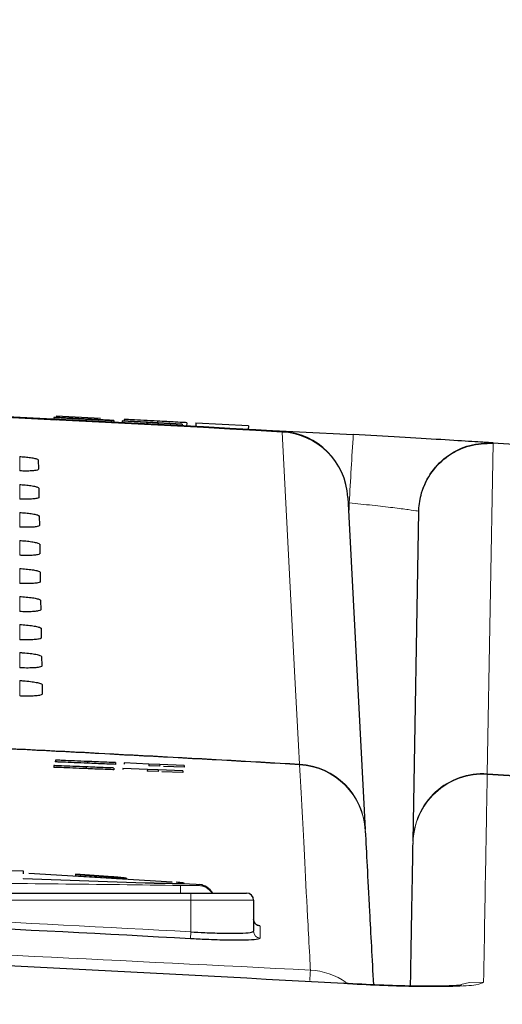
# Paper-space layout 'Blatt3' of a CAD drawing. Header units: millimetres. Extents: x 5 to 418, y 2 to 292.
# Tile 21 of 30: x 246 to 255, y 240 to 259. Entities that reach past the tile are written whole.
import ezdxf

# ---------------------------------------------------------------- set-up
doc = ezdxf.new("R2010")
doc.units = ezdxf.units.MM
doc.layers.add('SLD-0', color=7, linetype='Continuous')
doc.styles.add('SLDTEXTSTYLE0', font='TXT', dxfattribs={"width": 0.605})
doc.dimstyles.new('SLDDIMSTYLE4', dxfattribs={"dimtxt": 3.5, "dimasz": 3.302, "dimexe": 0, "dimexo": 0.0625, "dimgap": 0.875, "dimtad": 1, "dimlfac": 1.5, "dimrnd": 1e-09, "dimzin": 12, "dimdsep": 46, "dimtxsty": 'SLDTEXTSTYLE0', "dimsah": 1, "dimcen": 0.09, "dimadec": 0, "dimazin": 3, "dimtfac": 1, "dimtofl": 0, "dimtmove": 0, "dimatfit": 3, "dimfxl": 1, "dimfrac": 2, "dimtolj": 1, "dimtzin": 12, "dimarcsym": 0})

# ---------------------------------------------------------------- blocks, each defined once
blk = doc.blocks.new('_D_16')
at = {"layer": 'SLD-0', "color": 7}
for p, q in [((149.259, 135.56), (149.259, 267.42)), ((315.259, 135.56), (315.259, 267.42)), ((149.259, 266.42), (315.259, 266.42))]:
    blk.add_line(p, q, dxfattribs=at)
for points in [[(149.259, 266.42), (152.561, 265.912), (152.561, 266.928)], [(315.259, 266.42), (311.957, 266.928), (311.957, 265.912)]]:
    blk.add_solid(points, dxfattribs=at)
at = {"layer": 'SLD-0', "color": 7, "insert": (228.248, 270.931), "char_height": 3.5, "attachment_point": 1, "style": 'SLDTEXTSTYLE0'}
blk.add_mtext('249', dxfattribs=at)

psp = doc.layouts.new('Blatt3')

# ---------------------------------------------------------------- linework, layer by layer
at = {"color": 7, "linetype": 'Continuous', "lineweight": 25}
for p, q in [((246.6213, 251.1748), (247.4669, 251.1297)), ((245.7875, 251.1407), (246.6369, 251.0987)), ((246.5768, 251.1439), (246.575, 251.1106)), ((246.5768, 251.1439), (246.7833, 251.133)), ((246.6274, 251.1417), (246.6274, 251.1412)), ((247.1954, 251.1108), (247.1937, 251.0775)), ((247.6792, 251.0861), (247.4727, 251.097)), ((247.6799, 251.0472), (247.8823, 251.0372)), ((247.723, 251.0833), (247.7214, 251.0515)), ((247.8817, 251.0758), (247.8799, 251.0432)), ((247.8833, 251.0756), (247.8816, 251.0431)), ((247.8833, 251.0756), (247.8817, 251.0758)), ((247.8817, 251.0758), (249.027, 251.0153)), ((248.3527, 251.0508), (247.8833, 251.0756)), ((247.9177, 251.1056), (247.916, 251.074)), ((248.3527, 251.0508), (248.351, 251.0183)), ((248.3655, 251.049), (248.3527, 251.0508)), ((248.3655, 251.049), (248.3639, 251.0176)), ((248.5721, 251.0381), (248.3655, 251.049)), ((248.5591, 251.0714), (248.5574, 251.0401)), ((249.0287, 251.0151), (248.5593, 251.0399)), ((248.5593, 251.0399), (248.5721, 251.0381)), ((248.5721, 251.0381), (248.5704, 251.0066)), ((249.0246, 250.9807), (249.2884, 250.9677)), ((249.0287, 251.0151), (249.0269, 250.982)), ((249.027, 251.0153), (249.0287, 251.0151)), ((249.1152, 251.0417), (249.1117, 250.9774)), ((249.2923, 251.0406), (249.2884, 250.9677)), ((249.2918, 251.0323), (249.2884, 250.9677)), ((250.293, 250.9789), (249.2918, 251.0323)), ((250.293, 250.9789), (250.2894, 250.9123)), ((250.2458, 250.9203), (252.2969, 250.8189)), ((254.9652, 250.6558), (254.9657, 250.6558)), ((246.279, 250.3304), (246.2821, 250.1516)), ((246.2883, 249.7941), (246.2915, 249.6153)), ((252.1923, 249.6143), (252.5247, 243.2724)), ((253.4385, 243.0433), (253.5486, 249.3484)), ((246.2977, 249.2577), (246.3008, 249.0789)), ((246.3071, 248.7213), (246.3102, 248.5426)), ((246.3164, 248.185), (246.3195, 248.0062)), ((246.3258, 247.6486), (246.3289, 247.4698)), ((246.3352, 247.1123), (246.3383, 246.9335)), ((246.3445, 246.5759), (246.3476, 246.3971)), ((246.3539, 246.0395), (246.357, 245.8607)), ((246.6075, 244.5986), (246.6061, 244.5653)), ((246.5797, 244.4947), (246.5783, 244.4614)), ((247.1935, 244.4698), (247.1921, 244.4365)), ((247.2213, 244.5734), (247.2199, 244.5401)), ((247.7257, 244.4483), (247.7244, 244.415)), ((247.7535, 244.5514), (247.7522, 244.5181)), ((247.8948, 244.4414), (247.8939, 244.4179)), ((248.3645, 244.4224), (247.8948, 244.4414)), ((247.9226, 244.5445), (247.9216, 244.5205)), ((248.3923, 244.5251), (247.9226, 244.5445)), ((248.3645, 244.4224), (248.3632, 244.3891)), ((248.5712, 244.414), (248.3645, 244.4224)), ((248.3923, 244.5251), (248.3909, 244.4918)), ((248.5976, 244.4833), (248.3909, 244.4918)), ((248.599, 244.5166), (248.3923, 244.5251)), ((248.5712, 244.414), (248.5698, 244.3807)), ((249.0409, 244.395), (248.5712, 244.414)), ((248.599, 244.5166), (248.5976, 244.4833)), ((249.0687, 244.4973), (248.599, 244.5166)), ((249.0673, 244.464), (248.6721, 244.4803)), ((249.0409, 244.395), (249.0395, 244.3617)), ((249.0687, 244.4973), (249.0673, 244.464)), ((248.5698, 244.3807), (248.3632, 244.3891)), ((249.0395, 244.3617), (248.6411, 244.3778)), ((243.8703, 242.5225), (245.9934, 242.483)), ((245.9934, 242.483), (245.9934, 242.4295)), ((245.9934, 242.3376), (248.321, 242.2589)), ((245.9934, 242.3376), (245.9934, 242.3308)), ((248.321, 242.2522), (245.9934, 242.3308)), ((248.8373, 242.2672), (246.0987, 242.4333)), ((246.9933, 242.4224), (246.9933, 242.3911)), ((247.7072, 242.3691), (246.9933, 242.4224)), ((246.9933, 242.4157), (247.7072, 242.3624)), ((246.9933, 242.3911), (247.7072, 242.3456)), ((247.9685, 242.3337), (247.9685, 242.3404)), ((248.9633, 242.2463), (248.9633, 242.2396)), ((249.4192, 242.2161), (249.0451, 242.2389)), ((249.0687, 242.2436), (249.0687, 242.2503)), ((239.4587, 242.0602), (249.192, 242.0602)), ((249.192, 242.0602), (250.2587, 242.0602)), ((250.392, 241.9268), (250.392, 241.3307))]:
    psp.add_line(p, q, dxfattribs=at)
at = {"color": 7, "linetype": 'Continuous', "lineweight": 18}
for p, q in [((250.9368, 250.8756), (250.9361, 250.8639)), ((254.9651, 250.65), (254.8547, 244.339)), ((254.9654, 250.6499), (254.9651, 250.65)), ((245.9253, 250.1216), (245.9253, 250.3953)), ((245.9253, 249.5844), (245.9253, 249.8607)), ((252.2131, 249.2166), (252.2183, 249.5112)), ((245.9253, 249.0473), (245.9253, 249.326)), ((245.9253, 248.5102), (245.9253, 248.7914)), ((245.9253, 247.973), (245.9253, 248.2568)), ((245.9253, 247.4359), (245.9253, 247.7222)), ((245.9253, 246.8988), (245.9253, 247.1875)), ((245.9253, 246.3617), (245.9253, 246.6529)), ((245.9253, 245.8245), (245.9253, 246.1183)), ((251.2699, 244.522), (251.2717, 244.5106)), ((254.855, 244.3276), (254.8547, 244.339)), ((247.7072, 242.3691), (247.7072, 242.3624)), ((248.321, 242.2589), (248.321, 242.2522)), ((248.9985, 242.2054), (248.9957, 242.0602)), ((249.192, 242.0602), (249.192, 241.9268)), ((249.192, 241.9268), (239.4587, 241.9268)), ((250.392, 241.9268), (249.192, 241.9268)), ((249.192, 241.321), (249.192, 241.9268)), ((249.192, 241.321), (249.1847, 241.1881))]:
    psp.add_line(p, q, dxfattribs=at)
at = {"color": 7, "linetype": 'Continuous', "lineweight": 18, "flags": 128}
for points in [[(251.2699, 244.522), (251.2512, 244.8773), (251.1764, 246.2984), (250.9361, 250.8639)], [(254.9657, 250.6558), (254.9657, 250.6557), (254.9657, 250.6554), (254.9657, 250.655), (254.9656, 250.6543), (254.9656, 250.6535), (254.9655, 250.6525), (254.9654, 250.6513), (254.9654, 250.6499)], [(254.3517, 240.3167), (254.5168, 240.3506), (254.7855, 240.3608)]]:
    psp.add_lwpolyline(points, dxfattribs=at)
at = {"color": 7, "linetype": 'Continuous', "lineweight": 25}
for centre, radius, start, end in [((212.9253, -414.7065), 666.6667, 86.7313823, 88.1084916), ((250.8608, 249.5445), 1.3333, 3, 86.73138), ((212.9253, -414.7065), 660.3314, 86.6708788, 87.1878986), ((249.3253, 241.89), 0.3333, 30.6909, 85.28195), ((250.2587, 241.9268), 0.1333, 360, 90), ((212.9253, -414.7065), 656.8961, 86.8357819, 87.6855494)]:
    psp.add_arc(centre, radius, start, end, dxfattribs=at)
at = {"color": 7, "linetype": 'Continuous', "lineweight": 18}
for centre, radius, start, end in [((212.9253, -414.7065), 666.6549, 86.7313823, 88.1084278), ((250.8685, 249.5397), 1.3259, 3.22141, 87.07721), ((567.8058, 231.1838), 316.1192, 176.438896, 176.676349), ((254.9138, 250.6538), 0.0514, 355.72841, 2.27162), ((212.9253, -414.7065), 660.3427, 86.6710964, 87.1905395), ((251.2009, 243.1979), 1.3258, 3.22111, 87.01783), ((251.1947, 243.1798), 1.333, 3.00926, 86.68556), ((254.771, 242.9971), 1.3331, 86.3886, 178.99021), ((254.7663, 243.0138), 1.3281, 86.18271, 178.72987), ((249.3254, 241.8728), 0.3334, 34.2008, 87.78501), ((212.9253, -414.7065), 657.0292, 86.8357819, 87.6855494), ((250.5252, 241.5636), 0.1332, 180.04993, 266.78497), ((250.5252, 241.3308), 0.1332, 180.05291, 266.78763), ((263.4333, 239.6696), 11.991, 175.59371, 176.56266), ((251.4002, 239.2583), 1.3348, 55.17395, 86.67019)]:
    psp.add_arc(centre, radius, start, end, dxfattribs=at)
at = {"color": 7, "linetype": 'Continuous', "lineweight": 25}
for points, knots in [([(247.1954, 251.1108), (247.11, 251.1153), (246.9397, 251.1243), (246.7243, 251.1358), (246.6017, 251.1424), (246.5851, 251.1434), (246.5768, 251.1439)], [0, 0, 0, 0, 0.2808135, 0.5595629, 0.7796198, 1, 1, 1, 1]), ([(246.8468, 251.1298), (246.8137, 251.1316), (246.7476, 251.1351), (246.6524, 251.1402), (246.6369, 251.1411), (246.6274, 251.1417)], [0, 0, 0, 0, 0.2814452, 0.5622732, 1, 1, 1, 1]), ([(246.6274, 251.1417), (246.6319, 251.1415), (246.6408, 251.1411), (246.7127, 251.1374), (246.8701, 251.1292), (247.024, 251.1211), (247.1319, 251.1154)], [0, 0, 0, 0, 0.1870287, 0.3741238, 0.5611402, 1, 1, 1, 1]), ([(246.7833, 251.133), (246.7922, 251.1325), (246.8099, 251.1314), (246.9196, 251.1255), (247.0531, 251.1184), (247.1408, 251.1138), (247.1847, 251.1115)], [0, 0, 0, 0, 0.280632, 0.5586744, 0.7791973, 1, 1, 1, 1]), ([(247.1418, 251.1147), (247.1019, 251.1168), (247.0225, 251.121), (246.9171, 251.1266), (246.8458, 251.1303), (246.8378, 251.1306), (246.8338, 251.1308)], [0, 0, 0, 0, 0.2812903, 0.5608202, 0.7806803, 1, 1, 1, 1]), ([(246.8338, 251.1308), (246.8366, 251.1306), (246.8416, 251.1303), (246.8736, 251.1286), (246.8876, 251.1279)], [0, 0, 0, 0, 0.5596169, 1, 1, 1, 1]), ([(247.3586, 251.1027), (247.3005, 251.1058), (247.205, 251.1108), (247.0695, 251.118), (246.9557, 251.1241), (246.8831, 251.1279), (246.8468, 251.1298)], [0, 0, 0, 0, 0.3399393, 0.5600249, 0.7800825, 1, 1, 1, 1]), ([(246.8876, 251.1279), (246.9498, 251.1246), (247.0525, 251.1191), (247.2083, 251.1108), (247.3388, 251.1039), (247.4233, 251.0994), (247.4655, 251.0972)], [0, 0, 0, 0, 0.33840831, 0.55897415, 0.77953514, 1, 1, 1, 1]), ([(247.1319, 251.1154), (247.2045, 251.1116), (247.3494, 251.1039), (247.5377, 251.0939), (247.654, 251.0876), (247.6708, 251.0866), (247.6792, 251.0861)], [0, 0, 0, 0, 0.2807972, 0.5601508, 0.7798767, 1, 1, 1, 1]), ([(247.4727, 251.097), (247.4644, 251.0975), (247.4478, 251.0985), (247.3285, 251.1049), (247.2126, 251.111), (247.1418, 251.1147)], [0, 0, 0, 0, 0.2810967, 0.5602874, 1, 1, 1, 1]), ([(247.1847, 251.1115), (247.2286, 251.1092), (247.3162, 251.1046), (247.4289, 251.0986), (247.5027, 251.0948), (247.512, 251.0944), (247.5166, 251.0942)], [0, 0, 0, 0, 0.2809172, 0.5608127, 0.7805018, 1, 1, 1, 1]), ([(247.723, 251.0833), (247.712, 251.0838), (247.69, 251.0849), (247.4932, 251.0951), (247.3083, 251.1048), (247.1954, 251.1108)], [0, 0, 0, 0, 0.2799417, 0.5600797, 1, 1, 1, 1]), ([(247.5166, 251.0942), (247.514, 251.0943), (247.5087, 251.0947), (247.4543, 251.0976), (247.3949, 251.1008), (247.3586, 251.1027)], [0, 0, 0, 0, 0.2800885, 0.5599705, 1, 1, 1, 1]), ([(247.4655, 251.0972), (247.5044, 251.0951), (247.5823, 251.091), (247.6672, 251.0864), (247.7151, 251.0838), (247.7204, 251.0835), (247.723, 251.0833)], [0, 0, 0, 0, 0.2803713, 0.5599089, 0.7798589, 1, 1, 1, 1]), ([(248.5591, 251.0714), (248.4698, 251.0762), (248.2919, 251.0857), (248.0679, 251.0976), (247.9417, 251.1043), (247.9257, 251.1052), (247.9177, 251.1056)], [0, 0, 0, 0, 0.2808135, 0.5595629, 0.7796198, 1, 1, 1, 1]), ([(249.1152, 251.0417), (249.1029, 251.0424), (249.0784, 251.0437), (248.8708, 251.0548), (248.6773, 251.0651), (248.5591, 251.0714)], [0, 0, 0, 0, 0.2799417, 0.5600797, 1, 1, 1, 1]), ([(254.9657, 250.6558), (254.953, 250.6566), (254.9206, 250.6587), (254.6021, 250.6787), (253.9984, 250.7163), (253.198, 250.7653), (252.5973, 250.8011), (252.2969, 250.8189)], [0, 0, 0, 0, 0.1399457, 0.354707, 0.569707, 0.7848075, 1, 1, 1, 1]), ([(253.5486, 249.3484), (253.5487, 249.3561), (253.5515, 249.4752), (253.5952, 249.7431), (253.7783, 250.1187), (254.1024, 250.4364), (254.5144, 250.64), (254.8149, 250.6506), (254.9652, 250.6558)], [0, 0, 0, 0, 0.0107784, 0.16672, 0.3752992, 0.5835598, 0.7917454, 1, 1, 1, 1]), ([(253.5486, 249.3484), (253.5487, 249.3561), (253.5515, 249.4747), (253.5952, 249.7413), (253.7783, 250.1153), (254.1023, 250.4316), (254.5143, 250.6342), (254.8148, 250.6447), (254.9651, 250.65)], [0, 0, 0, 0, 0.0107784, 0.16672, 0.3752992, 0.5835598, 0.7917454, 1, 1, 1, 1]), ([(254.9657, 250.6558), (255.5049, 250.6214), (257.0473, 250.5231), (258.5891, 250.4167), (259.592, 250.3474)], [0, 0, 0, 0, 0.34956709, 1, 1, 1, 1]), ([(245.9253, 250.3953), (245.9404, 250.3945), (245.9947, 250.3915), (246.0862, 250.3831), (246.1834, 250.3688), (246.2519, 250.352), (246.277, 250.3388), (246.2786, 250.3319), (246.279, 250.3304)], [0, 0, 0, 0, 0.0812528, 0.2934296, 0.5069011, 0.7224904, 0.9396889, 1, 1, 1, 1]), ([(246.2821, 250.1516), (246.2815, 250.1495), (246.2793, 250.1421), (246.2492, 250.1311), (246.1762, 250.1216), (246.0749, 250.1175), (245.986, 250.1188), (245.9359, 250.1211), (245.9253, 250.1216)], [0, 0, 0, 0, 0.0857051, 0.3026079, 0.518156, 0.7315729, 0.9434386, 1, 1, 1, 1]), ([(245.9253, 249.8607), (245.9414, 249.8598), (245.9979, 249.8567), (246.0922, 249.8479), (246.1917, 249.8332), (246.2615, 249.8159), (246.2865, 249.8025), (246.288, 249.7955), (246.2883, 249.7941)], [0, 0, 0, 0, 0.0847194, 0.2969209, 0.5104279, 0.7260526, 0.9432708, 1, 1, 1, 1]), ([(246.2915, 249.6153), (246.2908, 249.613), (246.2885, 249.6054), (246.2568, 249.594), (246.1814, 249.5843), (246.0771, 249.5803), (245.9863, 249.5816), (245.9355, 249.584), (245.9253, 249.5844)], [0, 0, 0, 0, 0.0890994, 0.3059785, 0.521493, 0.7348782, 0.9467284, 1, 1, 1, 1]), ([(245.9253, 249.326), (245.9425, 249.3251), (246.001, 249.3219), (246.0983, 249.3127), (246.1999, 249.2976), (246.271, 249.2799), (246.2959, 249.2662), (246.2974, 249.2591), (246.2977, 249.2577)], [0, 0, 0, 0, 0.088008, 0.3002334, 0.5137745, 0.729433, 0.9466698, 1, 1, 1, 1]), ([(246.3008, 249.0789), (246.3001, 249.0765), (246.2976, 249.0686), (246.2644, 249.0569), (246.1865, 249.0471), (246.0792, 249.043), (245.9866, 249.0445), (245.9352, 249.0468), (245.9253, 249.0473)], [0, 0, 0, 0, 0.0923202, 0.3091766, 0.5246593, 0.7380145, 0.9498505, 1, 1, 1, 1]), ([(245.9253, 248.7914), (245.9436, 248.7904), (246.0042, 248.787), (246.1044, 248.7776), (246.2081, 248.762), (246.2805, 248.7438), (246.3054, 248.7299), (246.3068, 248.7227), (246.3071, 248.7213)], [0, 0, 0, 0, 0.091132, 0.3033806, 0.5169544, 0.7326451, 0.9498996, 1, 1, 1, 1]), ([(246.3102, 248.5426), (246.3094, 248.54), (246.3067, 248.5318), (246.272, 248.5198), (246.1917, 248.5098), (246.0814, 248.5058), (245.987, 248.5073), (245.9348, 248.5097), (245.9253, 248.5102)], [0, 0, 0, 0, 0.0953804, 0.3122153, 0.5276676, 0.7409947, 0.9528176, 1, 1, 1, 1]), ([(245.9253, 248.2568), (245.9446, 248.2557), (246.0074, 248.2522), (246.1104, 248.2424), (246.2164, 248.2264), (246.29, 248.2077), (246.3148, 248.1935), (246.3162, 248.1863), (246.3164, 248.185)], [0, 0, 0, 0, 0.0941035, 0.3063745, 0.5199798, 0.7357013, 0.9529725, 1, 1, 1, 1]), ([(246.3195, 248.0062), (246.3187, 248.0035), (246.3158, 247.995), (246.2795, 247.9827), (246.1968, 247.9726), (246.0835, 247.9685), (245.9873, 247.9701), (245.9345, 247.9726), (245.9253, 247.973)], [0, 0, 0, 0, 0.09829199, 0.31510617, 0.53052973, 0.74383015, 0.95564097, 1, 1, 1, 1]), ([(245.9253, 247.7222), (245.9457, 247.721), (246.0105, 247.7174), (246.1165, 247.7072), (246.2246, 247.6908), (246.2994, 247.6716), (246.3243, 247.6572), (246.3256, 247.6499), (246.3258, 247.6486)], [0, 0, 0, 0, 0.0969335, 0.3092262, 0.5228618, 0.7386127, 0.9558999, 1, 1, 1, 1]), ([(246.3289, 247.4698), (246.328, 247.467), (246.3249, 247.4583), (246.2871, 247.4457), (246.202, 247.4353), (246.0857, 247.4313), (245.9876, 247.433), (245.9341, 247.4355), (245.9253, 247.4359)], [0, 0, 0, 0, 0.1010655, 0.3178599, 0.533256, 0.7465312, 0.9583308, 1, 1, 1, 1]), ([(245.9253, 247.1875), (245.9467, 247.1863), (246.0137, 247.1826), (246.1225, 247.1721), (246.2328, 247.1551), (246.3089, 247.1356), (246.3337, 247.1209), (246.335, 247.1134), (246.3352, 247.1123)], [0, 0, 0, 0, 0.09963192, 0.31194565, 0.52561033, 0.74138949, 0.95869177, 1, 1, 1, 1]), ([(246.3383, 246.9335), (246.3372, 246.9305), (246.334, 246.9215), (246.2947, 246.9086), (246.2071, 246.8981), (246.0878, 246.894), (245.988, 246.8958), (245.9338, 246.8984), (245.9253, 246.8988)], [0, 0, 0, 0, 0.1037105, 0.3204859, 0.5358558, 0.7491071, 0.9608965, 1, 1, 1, 1]), ([(245.9253, 246.6529), (245.9478, 246.6516), (246.0168, 246.6478), (246.1285, 246.6369), (246.241, 246.6195), (246.3184, 246.5995), (246.3431, 246.5845), (246.3443, 246.577), (246.3445, 246.5759)], [0, 0, 0, 0, 0.1022077, 0.3145418, 0.5282346, 0.7440408, 0.9613575, 1, 1, 1, 1]), ([(246.3476, 246.3971), (246.3465, 246.394), (246.3431, 246.3847), (246.3022, 246.3715), (246.2122, 246.3608), (246.09, 246.3567), (245.9883, 246.3587), (245.9334, 246.3613), (245.9253, 246.3617)], [0, 0, 0, 0, 0.1062358, 0.3229931, 0.5383379, 0.7515666, 0.9633463, 1, 1, 1, 1]), ([(245.9253, 246.1183), (245.9488, 246.117), (246.02, 246.1129), (246.1346, 246.1017), (246.2492, 246.0839), (246.3278, 246.0634), (246.3526, 246.0482), (246.3537, 246.0406), (246.3539, 246.0395)], [0, 0, 0, 0, 0.1046692, 0.317023, 0.5307428, 0.746575, 0.9639054, 1, 1, 1, 1]), ([(246.357, 245.8607), (246.3558, 245.8575), (246.3523, 245.8479), (246.3098, 245.8344), (246.2174, 245.8236), (246.0921, 245.8195), (245.9886, 245.8215), (245.9331, 245.8241), (245.9253, 245.8245)], [0, 0, 0, 0, 0.1086494, 0.3253892, 0.5407101, 0.7539172, 0.9656881, 1, 1, 1, 1]), ([(247.2213, 244.5734), (247.1359, 244.5769), (246.9656, 244.5839), (246.7512, 244.5927), (246.6304, 244.5977), (246.6151, 244.5983), (246.6075, 244.5986)], [0, 0, 0, 0, 0.2808135, 0.5595629, 0.7796198, 1, 1, 1, 1]), ([(247.1921, 244.4365), (247.1067, 244.44), (246.9364, 244.4469), (246.7221, 244.4556), (246.6013, 244.4604), (246.586, 244.4611), (246.5783, 244.4614)], [0, 0, 0, 0, 0.2808135, 0.5595629, 0.7796198, 1, 1, 1, 1]), ([(247.1935, 244.4698), (247.108, 244.4733), (246.9378, 244.4802), (246.7234, 244.4889), (246.6026, 244.4938), (246.5873, 244.4944), (246.5797, 244.4947)], [0, 0, 0, 0, 0.2808135, 0.5595629, 0.7796198, 1, 1, 1, 1]), ([(247.2199, 244.5401), (247.1345, 244.5436), (246.9642, 244.5506), (246.7499, 244.5594), (246.6291, 244.5644), (246.6138, 244.565), (246.6061, 244.5653)], [0, 0, 0, 0, 0.2808135, 0.5595629, 0.7796198, 1, 1, 1, 1]), ([(247.7244, 244.415), (247.7126, 244.4154), (247.6892, 244.4164), (247.4904, 244.4244), (247.3053, 244.4319), (247.1921, 244.4365)], [0, 0, 0, 0, 0.2799417, 0.5600797, 1, 1, 1, 1]), ([(247.7257, 244.4483), (247.714, 244.4487), (247.6905, 244.4497), (247.4918, 244.4577), (247.3066, 244.4652), (247.1935, 244.4698)], [0, 0, 0, 0, 0.2799417, 0.56007966, 1, 1, 1, 1]), ([(247.7522, 244.5181), (247.7404, 244.5186), (247.7169, 244.5196), (247.5182, 244.5278), (247.3331, 244.5354), (247.2199, 244.5401)], [0, 0, 0, 0, 0.2799417, 0.5600797, 1, 1, 1, 1]), ([(247.7535, 244.5514), (247.7418, 244.5519), (247.7183, 244.5529), (247.5196, 244.5611), (247.3344, 244.5687), (247.2213, 244.5734)], [0, 0, 0, 0, 0.2799417, 0.5600797, 1, 1, 1, 1]), ([(252.5258, 243.2498), (252.5483, 242.8209), (252.584, 242.1399), (252.654, 240.8043), (252.6799, 240.3097)], [0, 0, 0, 0, 0.6296592, 1, 1, 1, 1]), ([(253.3904, 240.2862), (253.3977, 240.7061), (253.4127, 241.5657), (253.4274, 242.4058), (253.4345, 242.8157), (253.4381, 243.0206)], [0, 0, 0, 0, 0.3231248, 0.6615408, 1, 1, 1, 1]), ([(247.7072, 242.3456), (247.7365, 242.3438), (247.7952, 242.3402), (247.8734, 242.3374), (247.9329, 242.3366), (247.9669, 242.338), (247.9718, 242.3412), (247.947, 242.3461), (247.8951, 242.3523), (247.8221, 242.3595), (247.7553, 242.3653), (247.7165, 242.3683), (247.7072, 242.3691)], [0, 0, 0, 0, 0.1072306, 0.2144698, 0.3215203, 0.4284677, 0.5354559, 0.6425997, 0.7499807, 0.8576276, 0.9654903, 1, 1, 1, 1]), ([(247.7072, 242.3624), (247.7366, 242.36), (247.7956, 242.3552), (247.8743, 242.3478), (247.9328, 242.3412), (247.9657, 242.3363), (247.9653, 242.3344), (247.9651, 242.3337)], [0, 0, 0, 0, 0.2156302, 0.4312582, 0.6468797, 0.8621546, 1, 1, 1, 1]), ([(248.321, 242.2589), (248.399, 242.2562), (248.555, 242.2508), (248.7619, 242.2476), (248.8965, 242.2461), (248.9464, 242.2463), (248.9633, 242.2463)], [0, 0, 0, 0, 0.284973, 0.5699439, 0.8549594, 1, 1, 1, 1]), ([(248.9633, 242.2396), (248.9267, 242.2396), (248.8534, 242.2397), (248.6642, 242.2423), (248.4777, 242.2463), (248.3605, 242.2507), (248.321, 242.2522)], [0, 0, 0, 0, 0.2849969, 0.5699911, 0.8550289, 1, 1, 1, 1]), ([(248.9633, 242.2463), (249.0046, 242.2465), (249.0871, 242.2468), (249.064, 242.2536), (248.961, 242.2642), (248.9112, 242.2692)], [0, 0, 0, 0, 0.3406013, 0.6812116, 1, 1, 1, 1]), ([(249.0542, 242.2436), (249.0582, 242.2426), (249.072, 242.2392), (249.0085, 242.2394), (248.9633, 242.2396)], [0, 0, 0, 0, 0.2899223, 1, 1, 1, 1]), ([(252.1134, 240.3344), (248.1728, 240.5454), (239.6753, 241.0004), (226.607, 241.3865), (212.9198, 241.5307), (199.2353, 241.3852), (186.1725, 240.9985), (177.6778, 240.5439), (173.7373, 240.333)], [0, 0, 0, 0, 0.1509637, 0.3255339, 0.5001042, 0.674574, 0.8490439, 1, 1, 1, 1]), ([(250.4405, 241.4596), (250.4419, 241.4593), (250.4601, 241.4553), (250.4604, 241.4518), (250.4382, 241.4641), (250.4114, 241.4919), (250.3918, 241.5308), (250.3942, 241.5579), (250.3951, 241.5672)], [0, 0, 0, 0, 0.034093, 0.4490514, 0.6218886, 0.7658166, 0.9195981, 1, 1, 1, 1]), ([(250.5177, 241.1978), (250.5031, 241.1892), (250.4737, 241.1719), (250.2445, 241.1596), (249.9072, 241.1596), (249.5324, 241.1703), (249.2842, 241.183), (249.1847, 241.1881)], [0, 0, 0, 0, 0.2145203, 0.4290546, 0.6431246, 0.8569356, 1, 1, 1, 1]), ([(249.192, 241.321), (249.2816, 241.3159), (249.505, 241.3032), (249.8424, 241.2924), (250.1461, 241.2925), (250.3524, 241.3048), (250.3788, 241.3221), (250.392, 241.3307)], [0, 0, 0, 0, 0.14309163, 0.35690038, 0.57094062, 0.78545517, 1, 1, 1, 1]), ([(252.1131, 240.3381), (252.3431, 240.3257), (252.8067, 240.3007), (253.4333, 240.2827), (253.9228, 240.2803), (254.2145, 240.2885), (254.349, 240.299), (254.3694, 240.3019), (254.349, 240.299), (254.2145, 240.2885), (253.9228, 240.2803), (253.4333, 240.2827), (252.8067, 240.3007), (252.3431, 240.3257), (252.1131, 240.3381)], [0, 0, 0, 0, 0.1094263, 0.2205732, 0.3232254, 0.4103615, 0.4673333, 0.5, 0.5326667, 0.5896385, 0.6767746, 0.7794268, 0.8905737, 1, 1, 1, 1])]:
    psp.add_open_spline(points, degree=3, knots=knots, dxfattribs=at)
at = {"color": 7, "linetype": 'Continuous', "lineweight": 18}
for points, knots in [([(259.5916, 250.3416), (258.5887, 250.4108), (257.0469, 250.5172), (255.5045, 250.6156), (254.9654, 250.6499)], [0, 0, 0, 0, 0.6504329, 1, 1, 1, 1]), ([(252.2183, 249.5112), (252.3681, 249.4957), (252.6677, 249.4647), (253.0666, 249.4188), (253.3674, 249.3807), (253.5262, 249.3569), (253.5422, 249.3508), (253.5486, 249.3484)], [0, 0, 0, 0, 0.21511617, 0.43028589, 0.64538411, 0.86014503, 1, 1, 1, 1]), ([(251.4778, 240.5909), (251.4746, 240.6504), (251.459, 240.9484), (251.3968, 242.131), (251.3243, 243.511), (251.2863, 244.2333), (251.2717, 244.5106)], [0, 0, 0, 0, 0.0322876, 0.1614382, 0.6780666, 1, 1, 1, 1]), ([(254.855, 244.3276), (254.8515, 244.1249), (254.8444, 243.7194), (254.8239, 242.5514), (254.8008, 241.232), (254.7855, 240.3608)], [0, 0, 0, 0, 0.2535527, 0.5071378, 1, 1, 1, 1]), ([(254.8547, 244.339), (255.4127, 244.3034), (256.9921, 244.2028), (258.571, 244.0952), (259.592, 244.0236), (259.592, 244.0236)], [0, 0, 0, 0, 0.3532876, 0.9999916, 1, 1, 1, 1]), ([(259.5912, 244.0123), (258.5702, 244.0828), (256.9917, 244.1917), (255.4127, 244.2922), (254.855, 244.3276)], [0, 0, 0, 0, 0.6468523, 1, 1, 1, 1]), ([(239.6522, 242.2054), (241.2096, 242.2272), (244.325, 242.2706), (247.4405, 242.2272), (248.9985, 242.2054)], [0, 0, 0, 0, 0.4998954, 1, 1, 1, 1]), ([(248.9985, 242.2054), (249.0362, 242.2048), (249.1118, 242.2037), (249.2124, 242.2033), (249.2892, 242.2036), (249.3309, 242.2044), (249.3362, 242.2055), (249.3382, 242.2059)], [0, 0, 0, 0, 0.2133947, 0.4285895, 0.6443155, 0.8592654, 1, 1, 1, 1]), ([(249.3382, 242.2059), (249.3475, 242.2142), (249.3594, 242.2248), (249.3534, 242.2195), (249.3521, 242.2183)], [0, 0, 0, 0, 0.77971794, 1, 1, 1, 1]), ([(174.3729, 240.5909), (175.2603, 240.6421), (179.6975, 240.8983), (191.246, 241.4357), (209.0317, 241.8244), (230.3077, 241.6426), (244.4466, 240.9402), (251.4778, 240.5909)], [0, 0, 0, 0, 0.03456624, 0.17283554, 0.44954959, 0.72626364, 1, 1, 1, 1]), ([(250.4405, 241.4596), (250.4572, 241.4564), (250.5145, 241.4455), (250.5164, 241.4368), (250.5177, 241.4306)], [0, 0, 0, 0, 0.2930003, 1, 1, 1, 1]), ([(250.5177, 241.4306), (250.5177, 241.4252), (250.5177, 241.3979), (250.5177, 241.321), (250.5177, 241.2483), (250.5177, 241.1978)], [0, 0, 0, 0, 0.0712947, 0.3564733, 1, 1, 1, 1]), ([(252.1134, 240.3344), (252.3114, 240.3237), (252.8076, 240.2967), (253.5583, 240.2742), (254.2354, 240.2755), (254.6961, 240.3033), (254.7557, 240.3417), (254.7855, 240.3608)], [0, 0, 0, 0, 0.1421909, 0.3564768, 0.5708659, 0.7854686, 1, 1, 1, 1])]:
    psp.add_open_spline(points, degree=3, knots=knots, dxfattribs=at)

# ---------------------------------------------------------------- dimensions: what is measured, and where the dimension line sits
at = {"layer": 'SLD-0', "color": 7}
dim = psp.add_linear_dim(base=(315.2587, 266.4195), p1=(149.2587, 135.5602), p2=(315.2587, 135.5602), dimstyle='SLDDIMSTYLE4', dxfattribs=at)
dim.commit()
dim.dimension.update_dxf_attribs({"geometry": '_D_16', "text_midpoint": (232.2587, 266.4195), "dimtype": 160})

doc.saveas('drawing.dxf')
